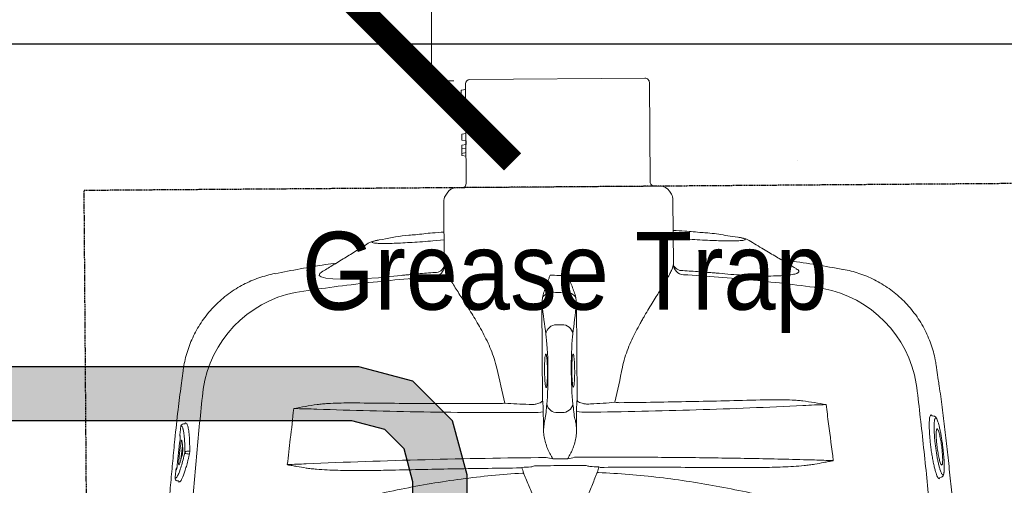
# Model space of a CAD drawing. Header units: millimetres. Extents: x 1277566 to 1493426, y 1039116 to 1145896.
# Tile 10 of 152: x 1281718 to 1282173, y 1134343 to 1134558. Entities that reach past the tile are written whole.
import ezdxf

# ---------------------------------------------------------------- set-up
doc = ezdxf.new("R2010")
doc.units = ezdxf.units.MM
doc.header["$PDMODE"] = 67
doc.linetypes.add('11aa1PB-bd$0$11aa1PB-af$0$TRATTEGGIATA', pattern=[0.75, 0.5, -0.25])
for name, color, linetype, lineweight in [('A - TEXT', 7, 'Continuous', 13), ('CKD Dimensions', 3, 'Continuous', 0), ('CKD Equipments', 252, 'Continuous', 0), ('CKD-Equipements', 252, 'Continuous', 0)]:
    doc.layers.add(name, color=color, linetype=linetype, lineweight=lineweight)
for name, color, linetype in [('EQUI.', 4, 'Continuous'), ('FAINTEQUIP', 253, 'Continuous'), ('kitchen equip1', 8, 'Continuous')]:
    doc.layers.add(name, color=color, linetype=linetype)
doc.styles.add('STYLE1', font='GOTHIC.TTF', dxfattribs={"width": 0.9})
doc.styles.add('text', font='GOTHICBI.TTF')
doc.dimstyles.new('CKD 6', dxfattribs={"dimtxt": 90, "dimasz": 75, "dimexe": 0, "dimexo": 6, "dimgap": 7.5, "dimtad": 0, "dimdec": 0, "dimzin": 1, "dimdsep": 46, "dimtxsty": 'text', "dimblk": 'ARCHTICK', "dimcen": 54, "dimdle": 0.0015, "dimclrd": 256, "dimclre": 256, "dimclrt": 256, "dimazin": 0, "dimtfac": 1, "dimtdec": 0, "dimtix": 1, "dimtmove": 0, "dimatfit": 3, "dimfxl": 1, "dimlwd": -1, "dimlwe": -1, "dimarcsym": 0})

# ---------------------------------------------------------------- blocks, each defined once
blk = doc.blocks.new('G$C728151F9')
at = {"layer": 'CKD Equipments'}
h = blk.add_hatch(color=111, dxfattribs=at)
h.dxf.hatch_style = 1
h.paths.add_polyline_path([(350, 500), (50, 500), (25, 493.3), (6.7, 475), (0, 450), (0, 50), (6.7, 25), (25, 6.7), (50, 0), (350, 0), (375, 6.7), (393.3, 25), (400, 50), (400, 450), (393.3, 475), (375, 493.3)])
h.paths.add_polyline_path([(346.71, 475), (53.29, 475), (37.94, 470.89), (29.11, 462.06), (25, 446.71), (25, 53.29), (29.11, 37.94), (37.94, 29.11), (53.29, 25), (346.71, 25), (362.06, 29.11), (370.89, 37.94), (375, 53.29), (375, 446.71), (370.89, 462.06), (362.06, 470.89)], flags=16)
at = {"layer": 'kitchen equip1'}
for points in [[(350, 500), (50, 500), (25, 493.3), (6.7, 475), (0, 450), (0, 50), (6.7, 25), (25, 6.7), (50, 0), (350, 0), (375, 6.7), (393.3, 25), (400, 50), (400, 450), (393.3, 475), (375, 493.3)], [(346.71, 475), (53.29, 475), (37.94, 470.89), (29.11, 462.06), (25, 446.71), (25, 53.29), (29.11, 37.94), (37.94, 29.11), (53.29, 25), (346.71, 25), (362.06, 29.11), (370.89, 37.94), (375, 53.29), (375, 446.71), (370.89, 462.06), (362.06, 470.89)]]:
    blk.add_lwpolyline(points, close=True, dxfattribs=at)
blk = doc.blocks.new('G$C4DC229AB')
at = {"linetype": 'Continuous', "lineweight": 0}
for p, q in [((142.15, 398.56), (141.8, 398.93)), ((142.15, 398.56), (142.58, 398.61)), ((120.79, 379.68), (121.25, 378.92)), ((121.17, 378.3), (121.15, 378.54)), ((121.55, 378.18), (121.17, 378.3)), ((106.05, 371.39), (101.16, 366.72)), ((101.17, 366.71), (101.18, 366.7)), ((90.56, 305.78), (90.55, 305.78)), ((106.87, 257.73), (109.66, 252.44)), ((211.61, 241.67), (175.73, 215.3)), ((134.48, 240.87), (110.51, 223.25)), ((124.81, 233.77), (122.08, 238.1)), ((221.5, 237.73), (220.24, 239.45)), ((185.16, 202.46), (221.05, 228.84)), ((108.85, 221.15), (108.23, 219.66)), ((108.81, 214.77), (164.68, 138.75)), ((175.73, 215.3), (173.45, 213.3)), ((188.86, 213.52), (187.38, 215.52)), ((109.97, 209.82), (72.9, 182.58)), ((182.57, 200.89), (185.16, 202.46)), ((120.45, 114.52), (72.47, 179.78)), ((173.28, 137.84), (197.23, 155.44)), ((190.91, 144.45), (187.59, 148.35)), ((123.24, 114.09), (160.31, 141.33)), ((169.18, 136.74), (170.79, 136.89)), ((148.88, 132.93), (150.29, 131.59)), ((150.25, 133.94), (151.12, 132.2)), ((150.29, 131.59), (151.12, 132.2)), ((138.17, 125.06), (141.72, 127.67)), ((141.72, 127.67), (143.13, 126.33)), ((143.13, 126.33), (145.34, 127.95)), ((144.47, 129.7), (145.82, 130.68)), ((144.47, 129.7), (145.34, 127.95)), ((145.82, 130.68), (147.23, 129.34)), ((147.23, 129.34), (150.29, 131.59)), ((147.36, 131.82), (148.35, 130.16)), ((138.44, 122.95), (138.08, 124.81)), ((204.09, 125.09), (205.11, 124.08)), ((126.94, 114.32), (138.34, 122.7)), ((132.82, 118.64), (131.35, 120.05)), ((132.62, 118.83), (132.61, 118.84)), ((123.24, 114.09), (125.13, 115.48)), ((126.61, 114.36), (125.44, 115.48)), ((350.25, 113.58), (349.98, 114.03)), ((335.52, 106.08), (341.24, 109.32)), ((336.53, 109.28), (336, 110.01)), ((337.11, 110.55), (337.52, 110)), ((350.24, 113.6), (350.29, 113.5)), ((326.27, 101.07), (326.17, 101.72)), ((327.53, 100.25), (327.41, 100.36)), ((328.65, 100.15), (328.65, 100.15)), ((246.09, 94.18), (246.09, 94.2)), ((307.42, 86.09), (313.34, 89.36)), ((307.41, 86.12), (307.41, 86.1))]:
    blk.add_line(p, q, dxfattribs=at)
at = {"linetype": 'Continuous', "lineweight": 0, "flags": 128}
for points in [[(232.94, 111.21), (233.88, 110.85), (234.76, 111.12), (234.78, 112.31), (233.96, 114.35), (232.35, 117.17), (230.02, 120.64), (227.05, 124.69), (223.52, 129.17), (219.53, 133.97), (216.03, 138), (212.37, 142.05), (212.37, 142.05), (212.37, 142.05)], [(126.62, 114.35), (126.62, 114.35), (126.61, 114.36)]]:
    blk.add_lwpolyline(points, dxfattribs=at)
at = {"linetype": 'Continuous', "lineweight": 0}
for centre, radius, start, end in [((151.82, 326.43), 53.92, 135.3748, 205.244), ((158.97, 358.1), 7.29, 324.3588, 324.6815), ((235.18, 260.07), 8.99, 100.0275, 103.4738), ((214.56, 263.49), 16.71, 15.2673, 17.5312), ((130.87, 243.3), 4.49, 330.9915, 39.5157), ((131.51, 244.84), 4.96, 306.7844, 32.2627), ((198.96, 236.92), 18.59, 24.1177, 39.0922), ((216.2, 236.75), 4.86, 33.7128, 114.7504), ((245.64, 245.83), 8.99, 329.1567, 332.6031), ((217.72, 234.68), 4.86, 317.8802, 38.9177), ((242.75, 225.14), 16.71, 55.0993, 57.3633), ((212.72, 218.16), 18.61, 33.5423, 48.4961), ((113.47, 219.22), 5, 126.3153, 157.279), ((112.84, 217.73), 5, 157.279, 216.3153), ((191.29, 218.52), 4.93, 134.2324, 217.4683), ((108.78, 211.43), 2, 306.3153, 36.3153), ((178.55, 211.36), 5.45, 159.2, 215.9211), ((192.89, 216.35), 4.93, 215.1623, 298.3982), ((182.25, 206.33), 5.45, 216.7095, 273.4306), ((74.09, 180.97), 2, 126.3153, 216.3153), ((200.16, 151.44), 4.96, 40.3635, 126.3057), ((198.72, 151.54), 4.17, 31.7986, 110.9861), ((161.49, 139.72), 2, 36.3153, 126.3153), ((168.71, 141.72), 5, 216.3153, 275.3515), ((170.32, 141.87), 5, 275.3515, 306.3153), ((138.32, 124.86), 0.25, 125.4289, 192.0182), ((138.19, 122.9), 0.25, 305.9988, 10.3815), ((122.06, 115.7), 2, 216.3153, 306.3153), ((125.28, 115.28), 0.25, 46.3153, 127.2347), ((126.79, 114.53), 0.25, 226.3153, 305.5125), ((335.6, 109.75), 0.473, 32.4941, 97.8846), ((337.54, 110.82), 0.508, 142.6681, 211.8797), ((336.66, 109.47), 1.01, 322.573, 31.9316), ((345.91, 111.08), 0.994, 254.11, 300.2765), ((349.38, 113.09), 0.996, 299.7489, 24.151), ((284.09, 146.47), 53.92, 227.387, 297.2553), ((337.33, 109.79), 0.945, 212.441, 277.967), ((328.17, 101.02), 1, 230.8806, 299.2006), ((328.16, 101.02), 0.993, 230.9683, 299.5346), ((332.01, 103.18), 0.999, 299.0794, 344.4694)]:
    blk.add_arc(centre, radius, start, end, dxfattribs=at)
for centre, major_axis, ratio, start_param, end_param in [((247.09, 257.86), (-31.39, 42.71), 0.145844, 1.228323, 1.311182), ((211.73, 231.88), (-31.39, 42.71), 0.145844, 4.984033, 5.21302), ((291.81, 290.15), (95.09, 69.89), 0.087489, 2.411328, 2.459054), ((207.36, 237.72), (12.09, 8.88), 0.087489, 5.55292, 5.975743), ((247.09, 257.86), (-31.39, 42.71), 0.145844, 1.830411, 1.913269), ((201, 232.86), (16.12, 11.84), 0.087489, 3.696821, 5.600646), ((291.25, 290.9), (95.09, 69.89), 0.087489, 3.824132, 3.871858), ((216.01, 225.96), (12.09, 8.88), 0.087489, 0.30744, 0.730265), ((209.47, 221.34), (16.12, 11.84), 0.087489, 0.682539, 2.586364), ((211.73, 231.88), (-31.39, 42.71), 0.145844, 4.211758, 4.440687), ((31.11, 93.2), (192.12, 141.21), 0.087489, 0.555229, 0.6567), ((25.46, 100.88), (192.12, 141.21), 0.087489, 5.626486, 5.727956)]:
    blk.add_ellipse(centre, major_axis=major_axis, ratio=ratio, start_param=start_param, end_param=end_param, dxfattribs=at)
for points, knots in [([(256.01, 500.32), (255.76, 500.17), (254.9, 499.64), (252.98, 498.25), (250.36, 496.25), (247.9, 494.28), (245.8, 492.56), (243.45, 490.61), (240.64, 488.26), (237.26, 485.42), (233.65, 482.39), (230.21, 479.51), (227.11, 476.92), (223.86, 474.22), (219.76, 470.8), (214.77, 466.67), (208.89, 461.78), (202.91, 456.81), (196.06, 451.1), (188.41, 444.69), (180, 437.59), (171.6, 430.45), (163.23, 423.26), (154.92, 416.08), (146.68, 408.87), (138.54, 401.66), (130.55, 394.48), (122.76, 387.37), (115.24, 380.36), (109.62, 375.03), (106.66, 372.12), (105.98, 371.46)], [0, 0, 0, 0, 0.00345, 0.046619, 0.089766, 0.112425, 0.13508, 0.158154, 0.181221, 0.209069, 0.237397, 0.25624, 0.275086, 0.294404, 0.313726, 0.346115, 0.37852, 0.411676, 0.44484, 0.491581, 0.538367, 0.585123, 0.633242, 0.681401, 0.729516, 0.779903, 0.830337, 0.880732, 0.93264, 0.98459, 1, 1, 1, 1]), ([(113.45, 364.31), (120.29, 370.66), (127.18, 376.97), (141.06, 389.49), (148.05, 395.7), (169.17, 414.19), (183.45, 426.33), (197.93, 438.28)], [0, 0, 0, 0, 0.25, 0.25, 0.5, 0.5, 1, 1, 1, 1]), ([(139.39, 398.82), (139.31, 398.79), (139, 398.66), (138.22, 398.18), (137.09, 397.41), (135.76, 396.4), (134.3, 395.22), (132.75, 393.9), (131.14, 392.47), (129.51, 390.98), (127.91, 389.44), (126.39, 387.92), (124.97, 386.44), (123.72, 385.07), (122.65, 383.81), (121.84, 382.75), (121.37, 382.07), (121.27, 381.84), (121.25, 381.8)], [0, 0, 0, 0, 0.024652, 0.093115, 0.161575, 0.22959, 0.297606, 0.365358, 0.433111, 0.501455, 0.569803, 0.639058, 0.708314, 0.778292, 0.84826, 0.918899, 0.989527, 1, 1, 1, 1]), ([(142.85, 398.13), (142.83, 398.04), (142.79, 397.77), (142.38, 397.04), (141.67, 395.98), (140.66, 394.68), (139.4, 393.2), (137.92, 391.57), (136.26, 389.84), (134.48, 388.08), (132.63, 386.33), (130.77, 384.66), (128.95, 383.1), (127.22, 381.7), (125.64, 380.5), (124.25, 379.52), (123.08, 378.79), (122.14, 378.31), (121.75, 378.23), (121.55, 378.18)], [0, 0, 0, 0, 0.033748, 0.0943765, 0.1550059, 0.2164046, 0.2778011, 0.3394988, 0.401186, 0.4625018, 0.5238027, 0.5842501, 0.6446877, 0.7043114, 0.7639324, 0.8229043, 0.8818778, 0.9409376, 1, 1, 1, 1]), ([(122.04, 380.98), (122.23, 381.06), (122.67, 381.26), (123.65, 381.87), (124.88, 382.72), (126.28, 383.78), (127.79, 385), (129.38, 386.35), (131, 387.8), (132.61, 389.31), (134.17, 390.85), (135.66, 392.37), (137, 393.83), (138.18, 395.19), (139.14, 396.39), (139.83, 397.36), (140.07, 397.8), (140.18, 398)], [0, 0, 0, 0, 0.051259, 0.120283, 0.188472, 0.25666, 0.324296, 0.39193, 0.459615, 0.527293, 0.595995, 0.664696, 0.734631, 0.804571, 0.875351, 0.946131, 1, 1, 1, 1]), ([(141.8, 398.93), (141.66, 399.06), (141.36, 399.32), (140.83, 399.37), (140.36, 399.3), (140, 399.19), (139.72, 399.05), (139.31, 398.79)], [0, 0, 0, 0, 0.189682, 0.383118, 0.601033, 0.910563, 1, 1, 1, 1]), ([(140.18, 398), (140.22, 398.06), (140.41, 398.4), (140.52, 398.83), (140.37, 399.11), (139.95, 399.09), (139.54, 398.9), (139.39, 398.82)], [0, 0, 0, 0, 0.05833, 0.302284, 0.613601, 0.849253, 1, 1, 1, 1]), ([(142.58, 398.61), (142.63, 398.62), (142.86, 398.66), (142.94, 398.49), (142.87, 398.21), (142.85, 398.13)], [0, 0, 0, 0, 0.164294, 0.743142, 1, 1, 1, 1]), ([(124.93, 385.11), (124.95, 385.16), (125.08, 385.47), (125.98, 386.59), (127.57, 388.35), (129.58, 390.36), (131.72, 392.32), (133.74, 394.03), (135.46, 395.32), (136.14, 395.67), (136.48, 395.84)], [0, 0, 0, 0, 0.025718, 0.168563, 0.309104, 0.450813, 0.590944, 0.727665, 0.867111, 1, 1, 1, 1]), ([(136.89, 395.36), (136.77, 395.13), (136.5, 394.59), (135.3, 393.12), (133.57, 391.24), (131.49, 389.21), (129.34, 387.29), (127.4, 385.74), (125.94, 384.72), (125.44, 384.51), (125.23, 384.43)], [0, 0, 0, 0, 0.104326, 0.2390748, 0.3747463, 0.5100267, 0.6439516, 0.7758487, 0.9059011, 1, 1, 1, 1]), ([(136.48, 395.84), (136.63, 395.89), (137.02, 396.01), (137.18, 395.84), (136.93, 395.43), (136.89, 395.36)], [0, 0, 0, 0, 0.3430891, 0.88625, 1, 1, 1, 1]), ([(124.67, 384.35), (124.65, 384.39), (124.6, 384.51), (124.79, 384.87), (124.93, 385.11)], [0, 0, 0, 0, 0.292267, 1, 1, 1, 1]), ([(125.23, 384.43), (125.14, 384.38), (124.8, 384.21), (124.73, 384.29), (124.67, 384.35)], [0, 0, 0, 0, 0.273671, 1, 1, 1, 1]), ([(121.27, 381.84), (121.03, 381.52), (120.82, 381.19), (120.7, 380.81), (120.61, 380.2), (120.73, 379.84), (120.79, 379.68)], [0, 0, 0, 0, 0.040319, 0.556981, 0.79767, 1, 1, 1, 1]), ([(121.25, 381.8), (121.15, 381.61), (120.93, 381.18), (120.97, 380.98), (120.99, 380.87)], [0, 0, 0, 0, 0.460027, 1, 1, 1, 1]), ([(120.99, 380.87), (121.06, 380.81), (121.21, 380.68), (121.59, 380.78), (121.88, 380.89), (121.96, 380.94), (122.04, 380.98)], [0, 0, 0, 0, 0.435282, 0.87053, 0.887642, 1, 1, 1, 1]), ([(121.15, 378.54), (121.14, 378.56), (121.12, 378.65), (121.2, 378.81), (121.25, 378.92)], [0, 0, 0, 0, 0.362557, 1, 1, 1, 1]), ([(232.94, 269.28), (230.33, 273.22), (227.8, 277.22), (222.89, 285.3), (220.51, 289.39), (213.61, 301.78), (209.32, 310.17), (203.27, 322.94), (201.32, 327.22), (197.54, 335.85), (195.71, 340.18), (190.38, 353.24), (187.05, 362.01), (183.89, 370.83)], [0, 0, 0, 0, 0.125, 0.125, 0.25, 0.25, 0.5, 0.5, 0.625, 0.625, 0.75, 0.75, 1, 1, 1, 1]), ([(101.15, 366.73), (100.56, 366.15), (99.05, 364.68), (96.84, 362.08), (94.53, 359), (92.45, 355.74), (90.55, 352.21), (88.87, 348.44), (87.47, 344.45), (86.4, 340.42), (85.66, 336.36), (85.24, 332.31), (85.13, 328.29), (85.32, 324.31), (85.8, 320.41), (86.56, 316.6), (87.58, 312.89), (88.87, 309.33), (89.85, 306.95), (90.46, 305.79), (90.48, 305.74)], [0, 0, 0, 0, 0.037673, 0.095878, 0.154189, 0.212585, 0.271048, 0.33568, 0.39959, 0.46265, 0.524915, 0.586431, 0.647228, 0.707328, 0.766741, 0.825471, 0.883514, 0.940856, 0.997479, 1, 1, 1, 1]), ([(164.92, 353.89), (164.86, 353.93), (164.81, 353.97), (164.76, 354), (164.75, 354.01), (164.74, 354.02), (164.73, 354.02)], [0, 0, 0, 0, 0.0002012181, 0.0002012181, 0.0002012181, 0.0002381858, 0.0002381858, 0.0002381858, 0.0002381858]), ([(164.89, 353.86), (164.85, 353.9), (164.8, 353.95), (164.75, 354), (164.74, 354.01), (164.73, 354.02), (164.73, 354.02)], [0, 0, 0, 0, 0.0002027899, 0.0002027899, 0.0002027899, 0.000241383, 0.000241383, 0.000241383, 0.000241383]), ([(164.92, 353.89), (164.99, 353.84), (165.05, 353.78), (165.19, 353.66), (165.26, 353.6), (165.45, 353.43), (165.58, 353.31), (165.98, 352.95), (166.23, 352.71), (167.01, 351.99), (167.53, 351.5), (169.08, 350.05), (170.11, 349.07), (171.13, 348.08)], [0, 0, 0, 0, 0.03125, 0.03125, 0.0625, 0.0625, 0.125, 0.125, 0.25, 0.25, 0.5, 0.5, 1, 1, 1, 1]), ([(233.68, 256.19), (228.15, 263.75), (222.66, 271.32), (214.49, 282.68), (211.77, 286.47), (206.37, 294.06), (203.67, 297.85), (198.31, 305.44), (195.65, 309.23), (190.35, 316.8), (187.72, 320.57), (179.87, 331.88), (174.7, 339.39), (169.6, 346.88)], [0, 0, 0, 0, 0.25, 0.25, 0.375, 0.375, 0.5, 0.5, 0.625, 0.625, 0.75, 0.75, 1, 1, 1, 1]), ([(171.13, 348.08), (171.72, 347.51), (172.29, 346.92), (173.42, 345.72), (173.97, 345.11), (175.6, 343.26), (176.66, 342.01), (179.8, 338.2), (181.83, 335.61), (185.83, 330.37), (187.8, 327.72), (191.71, 322.38), (193.64, 319.69), (195.57, 316.99)], [0, 0, 0, 0, 0.0625, 0.0625, 0.125, 0.125, 0.25, 0.25, 0.5, 0.5, 0.75, 0.75, 1, 1, 1, 1]), ([(161.9, 310.15), (159.9, 312.77), (157.93, 315.41), (155.09, 319.45), (154.16, 320.81), (152.81, 322.87), (152.37, 323.57), (151.51, 324.97), (151.09, 325.68), (150.69, 326.4)], [0, 0, 0, 0, 0.5, 0.5, 0.75, 0.75, 0.875, 0.875, 1, 1, 1, 1]), ([(152.33, 327.74), (157.42, 321.42), (162.51, 315.02), (172.7, 302.08), (177.8, 295.54), (188, 282.32), (193.11, 275.64), (203.28, 262.2), (208.34, 255.44), (213.38, 248.64)], [0, 0, 0, 0, 0.25, 0.25, 0.5, 0.5, 0.75, 0.75, 1, 1, 1, 1]), ([(195.57, 316.99), (201.32, 308.9), (207.12, 300.81), (218.76, 284.66), (224.61, 276.59), (230.5, 268.52)], [0, 0, 0, 0, 0.5, 0.5, 1, 1, 1, 1]), ([(200.92, 258.38), (194.45, 267.08), (187.96, 275.76), (174.95, 293.02), (168.43, 301.61), (161.9, 310.15)], [0, 0, 0, 0, 0.5, 0.5, 1, 1, 1, 1]), ([(90.52, 305.76), (94.11, 298.31), (98.28, 289.68), (102.92, 281.29), (103.57, 280.13)], [0, 0, 0, 0, 0.861575, 1, 1, 1, 1]), ([(135.7, 247.49), (132.82, 252.07), (127.06, 261.23), (118.78, 275.16), (110.73, 289.22), (105.61, 298.7), (103.06, 303.44)], [0, 0, 0, 0, 0.249615, 0.499229, 0.749614, 1, 1, 1, 1]), ([(126.2, 259.3), (126.2, 259.3), (125.13, 260.75), (123.51, 264.08), (120.4, 268.88), (117.23, 273.86), (113.99, 278.57), (110.99, 282.66), (108.35, 285.93), (106.12, 288.33), (104.4, 289.75), (103.27, 290.06), (102.75, 289.54), (102.86, 288.5), (102.9, 288.13)], [0, 0, 0, 0, 0.000001, 0.07749, 0.156459, 0.25141, 0.349211, 0.444694, 0.543101, 0.640433, 0.740837, 0.840407, 0.943195, 1, 1, 1, 1]), ([(102.84, 288.08), (102.98, 286.58), (103.3, 283.06), (103.83, 277.23), (104.45, 270.29), (104.88, 265.37), (105.1, 262.76)], [0, 0, 0, 0, 0.1790671, 0.418189, 0.6906263, 1, 1, 1, 1]), ([(244.94, 271.55), (243.36, 271.3), (242.34, 271.05), (241.31, 270.8), (240.29, 270.55), (239.27, 270.3), (238.24, 270.05), (237.22, 269.8), (236.2, 269.55), (235.17, 269.3), (234.65, 269.17), (234.13, 269.05), (233.61, 268.92)], [0, 0, 0, 0, 0.00319655, 0.00319655, 0.00319655, 0.00639307, 0.00639307, 0.00639307, 0.00958958, 0.00958958, 0.00958958, 0.01121538, 0.01121538, 0.01121538, 0.01121538]), ([(105.1, 262.76), (105.11, 262.55), (105.17, 262.07), (105.33, 261.44), (105.61, 260.56), (106.03, 259.51), (106.48, 258.53), (106.74, 258.02)], [0, 0, 0, 0, 0.095307, 0.229075, 0.409095, 0.722588, 1, 1, 1, 1]), ([(122.08, 238.1), (121.22, 239.47), (119.48, 242.25), (116.94, 246.18), (114.52, 249.84), (112.3, 253.1), (110.29, 255.94), (108.58, 258.23), (107.22, 259.91), (106.27, 260.9), (105.74, 261.19), (105.66, 260.76), (105.99, 259.67), (106.58, 258.38), (106.87, 257.73)], [0, 0, 0, 0, 0.082182, 0.166764, 0.247017, 0.329479, 0.412022, 0.496967, 0.579727, 0.664898, 0.747476, 0.832441, 0.915021, 1, 1, 1, 1]), ([(233.61, 262.78), (234.77, 261.16), (235.94, 259.55), (238.28, 256.33), (240.63, 253.11), (242.99, 249.91), (245.37, 246.71), (246.57, 245.12), (247.76, 243.53)], [0, 0, 0, 0, 0.25, 0.25, 0.5, 0.75, 0.75, 1, 1, 1, 1]), ([(126.2, 259.29), (126.2, 259.29), (126.2, 259.29), (126.2, 259.3), (126.2, 259.3), (126.2, 259.3)], [0, 0, 0, 0, 0.341802, 0.948176, 1, 1, 1, 1]), ([(126.2, 259.29), (126.2, 259.29), (126.2, 259.29), (126.2, 259.29), (126.2, 259.29), (126.2, 259.29), (126.2, 259.29)], [0, 0, 0, 0, 0.000000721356, 0.000000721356, 0.000000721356, 0.000001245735, 0.000001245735, 0.000001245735, 0.000001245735]), ([(134.34, 246.16), (132.96, 248.34), (131.59, 250.52), (129.56, 253.8), (128.54, 255.45), (127.37, 257.37), (126.87, 258.19), (126.53, 258.74), (126.37, 259.02), (126.2, 259.29)], [0, 0, 0, 0, 0.5, 0.5, 0.75, 0.875, 0.9375, 0.9375, 1, 1, 1, 1]), ([(202.13, 256.39), (201.94, 256.69), (201.74, 257.02), (201.34, 257.69), (201.13, 258.03), (200.92, 258.38)], [0, 0, 0, 0, 0.5, 0.5, 1, 1, 1, 1]), ([(109.66, 252.44), (110.84, 250.03), (112.4, 246.82), (114.44, 243.71), (114.94, 242.94)], [0, 0, 0, 0, 0.753677, 1, 1, 1, 1]), ([(232.91, 253.6), (232.43, 253.54), (231.96, 253.45), (231.03, 253.23), (230.57, 253.11), (229.21, 252.7), (228.32, 252.38), (226.57, 251.67), (225.72, 251.28), (224.07, 250.38), (223.27, 249.88), (222.52, 249.3)], [0, 0, 0, 0, 0.125, 0.125, 0.25, 0.25, 0.5, 0.5, 0.75, 0.75, 1, 1, 1, 1]), ([(232.91, 253.6), (233.45, 253.67), (233.98, 253.73), (235.05, 253.87), (235.58, 253.94), (236.11, 254.01)], [0, 0, 0, 0, 0.5, 0.5, 1, 1, 1, 1]), ([(253.62, 241.7), (253.9, 242.15), (254.17, 242.61), (254.45, 243.07), (254.99, 243.97), (255.53, 244.88), (256.08, 245.78), (256.62, 246.68), (257.17, 247.58), (257.71, 248.48), (258.25, 249.39), (258.8, 250.29), (259.34, 251.19)], [0.0002616, 0.0002616, 0.0002616, 0.0002616, 0.00188464, 0.00188464, 0.00188464, 0.00508207, 0.00508207, 0.00508207, 0.00827951, 0.00827951, 0.00827951, 0.01147698, 0.01147698, 0.01147698, 0.01147698]), ([(186.93, 249.71), (185.53, 249.07), (184.12, 248.52), (181.25, 247.54), (179.8, 247.12), (176.93, 246.38), (175.51, 246.06), (172.67, 245.5), (171.26, 245.26), (168.46, 244.83), (167.07, 244.65), (165.01, 244.4), (164.32, 244.32), (162.97, 244.18), (162.3, 244.11), (158.98, 243.79), (156.43, 243.59), (152.79, 243.32), (151.6, 243.24), (149.87, 243.12), (149.3, 243.08), (148.19, 243), (147.65, 242.96), (144.99, 242.76), (143.06, 242.6), (140.91, 242.37), (140.5, 242.32), (139.7, 242.22), (139.31, 242.17), (138.22, 242.01), (137.57, 241.89), (135.83, 241.51), (134.98, 241.22), (134.48, 240.87)], [0, 0, 0, 0, 0.0625, 0.0625, 0.125, 0.125, 0.1875, 0.1875, 0.25, 0.25, 0.3125, 0.3125, 0.34375, 0.34375, 0.375, 0.375, 0.5, 0.5, 0.5625, 0.5625, 0.59375, 0.59375, 0.625, 0.625, 0.75, 0.75, 0.78125, 0.78125, 0.8125, 0.8125, 0.875, 0.875, 1, 1, 1, 1]), ([(219.12, 245.86), (219.44, 246.28), (219.89, 246.77), (220.74, 247.63), (221.06, 247.94), (221.74, 248.59), (222.12, 248.94), (222.52, 249.3)], [0, 0, 0, 0, 0.5, 0.5, 0.75, 0.75, 1, 1, 1, 1]), ([(238.79, 245.6), (239.01, 246.09), (239.24, 246.58), (239.69, 247.56), (239.91, 248.05), (240.14, 248.53)], [0, 0, 0, 0, 0.5, 0.5, 1, 1, 1, 1]), ([(114.96, 242.96), (116.27, 240.67), (118.47, 236.83), (120.9, 233.12), (121.89, 231.62)], [0, 0, 0, 0, 0.593547, 1, 1, 1, 1]), ([(210.73, 245.82), (210.98, 245.35), (211.19, 244.89), (211.52, 244), (211.63, 243.59), (211.78, 242.85), (211.81, 242.54), (211.79, 242.14), (211.77, 242.02), (211.72, 241.87), (211.7, 241.83), (211.66, 241.74), (211.64, 241.7), (211.61, 241.67)], [0, 0, 0, 0, 0.25, 0.25, 0.5, 0.5, 0.75, 0.75, 0.875, 0.875, 0.9375, 0.9375, 1, 1, 1, 1]), ([(215.92, 244.52), (215.5, 244.22), (215.1, 243.93), (214.3, 243.37), (213.9, 243.11), (213.16, 242.62), (212.82, 242.39), (212.17, 241.99), (211.87, 241.82), (211.61, 241.67)], [0, 0, 0, 0, 0.25, 0.25, 0.5, 0.5, 0.75, 0.75, 1, 1, 1, 1]), ([(231.59, 236.97), (232.36, 237.51), (233.07, 238.12), (234.42, 239.43), (235.05, 240.13), (236.25, 241.58), (236.82, 242.33), (237.62, 243.52), (237.88, 243.92), (238.36, 244.74), (238.59, 245.16), (238.79, 245.6)], [0, 0, 0, 0, 0.25, 0.25, 0.5, 0.5, 0.75, 0.75, 0.875, 0.875, 1, 1, 1, 1]), ([(308.88, 157.37), (297.6, 171.63), (286.34, 186.11), (263.88, 215.5), (252.67, 230.42), (241.5, 245.56)], [0, 0, 0, 0, 0.5, 0.5, 1, 1, 1, 1]), ([(231.59, 236.97), (231.12, 236.69), (230.68, 236.44), (229.85, 235.98), (229.46, 235.77), (228.38, 235.21), (227.78, 234.93), (227.29, 234.75)], [0, 0, 0, 0, 0.25, 0.25, 0.5, 0.5, 1, 1, 1, 1]), ([(252.31, 238.84), (258.25, 230.83), (264.2, 222.83), (276.14, 206.91), (282.12, 198.98), (288.11, 191.07)], [0, 0, 0, 0, 0.5, 0.5, 1, 1, 1, 1]), ([(336.04, 163.82), (328.57, 169.47), (321.19, 175.26), (310.32, 184.25), (306.73, 187.29), (299.63, 193.47), (296.12, 196.61), (285.74, 206.19), (279.01, 212.79), (269.25, 223.08), (266.06, 226.57), (259.81, 233.67), (256.75, 237.28), (253.76, 240.95)], [0, 0, 0, 0, 0.25, 0.25, 0.375, 0.375, 0.5, 0.5, 0.75, 0.75, 0.875, 0.875, 1, 1, 1, 1]), ([(195.44, 227.9), (195.61, 228.11), (195.97, 228.55), (197.31, 229.74), (199.06, 231.17), (200.86, 232.53), (202.67, 233.84), (204.44, 235.05), (206.07, 236.05), (207.03, 236.59), (207.21, 236.61), (207.23, 236.62)], [0, 0, 0, 0, 0.12873, 0.257, 0.385042, 0.513035, 0.593354, 0.721934, 0.850956, 0.980313, 1, 1, 1, 1]), ([(207.23, 236.62), (207.41, 236.67), (207.79, 236.79), (207.55, 236.34), (206.68, 235.45), (205.21, 234.19), (203.53, 232.85), (202.38, 231.99), (201.9, 231.64)], [0, 0, 0, 0, 0.154069, 0.335329, 0.515993, 0.696154, 0.875965, 1, 1, 1, 1]), ([(198.32, 229.17), (198.03, 228.98), (197.12, 228.38), (196.07, 227.81), (195.3, 227.52), (195.39, 227.77), (195.44, 227.9)], [0, 0, 0, 0, 0.138476, 0.425595, 0.712972, 1, 1, 1, 1]), ([(201.9, 231.64), (201.69, 231.48), (200.79, 230.82), (199.88, 230.19), (198.91, 229.53), (198.62, 229.35), (198.32, 229.17)], [0, 0, 0, 0, 0.170805, 0.715603, 0.716948, 1, 1, 1, 1]), ([(221.05, 228.84), (221.27, 229.04), (221.52, 229.27), (222.1, 229.77), (222.41, 230.03), (223.1, 230.59), (223.47, 230.89), (224.24, 231.49), (224.64, 231.79), (225.05, 232.1)], [0, 0, 0, 0, 0.25, 0.25, 0.5, 0.5, 0.75, 0.75, 1, 1, 1, 1]), ([(224.74, 226.75), (224.37, 227.14), (223.99, 227.47), (223.24, 228.05), (222.89, 228.28), (222.23, 228.64), (221.93, 228.77), (221.55, 228.86), (221.43, 228.88), (221.27, 228.88), (221.22, 228.88), (221.13, 228.86), (221.09, 228.85), (221.05, 228.84)], [0, 0, 0, 0, 0.25, 0.25, 0.5, 0.5, 0.75, 0.75, 0.875, 0.875, 0.9375, 0.9375, 1, 1, 1, 1]), ([(228.23, 228.44), (233.21, 221.61), (238.14, 214.76), (247.92, 201.06), (252.77, 194.2), (262.35, 180.5), (267.07, 173.68), (276.39, 160.08), (280.97, 153.31), (285.49, 146.57)], [0, 0, 0, 0, 0.25, 0.25, 0.5, 0.5, 0.75, 0.75, 1, 1, 1, 1]), ([(202.86, 217.68), (202.88, 217.75), (202.95, 217.93), (203.81, 218.78), (205.3, 220.06), (207, 221.41), (208.82, 222.77), (210.68, 224.09), (212.59, 225.36), (214.12, 226.28), (214.64, 226.48), (214.89, 226.58)], [0, 0, 0, 0, 0.060949, 0.185979, 0.310678, 0.434944, 0.512562, 0.636279, 0.760031, 0.884002, 1, 1, 1, 1]), ([(214.89, 226.58), (214.91, 226.59), (215.25, 226.75), (215.28, 226.57), (214.87, 225.99), (213.73, 224.92), (212.06, 223.53), (210.5, 222.32), (209.59, 221.64), (209.37, 221.48)], [0, 0, 0, 0, 0.012552, 0.198689, 0.385047, 0.571255, 0.757017, 0.942123, 1, 1, 1, 1]), ([(209.37, 221.48), (208.89, 221.13), (207.7, 220.27), (205.9, 219.05), (204.23, 218.01), (203.12, 217.45), (202.63, 217.33), (202.8, 217.59), (202.86, 217.68)], [0, 0, 0, 0, 0.132098, 0.323568, 0.515413, 0.707812, 0.900839, 1, 1, 1, 1]), ([(233.81, 213.64), (233.53, 213.95), (233.26, 214.25), (232.75, 214.84), (232.5, 215.12), (232.26, 215.39)], [0, 0, 0, 0, 0.5, 0.5, 1, 1, 1, 1]), ([(173.45, 213.3), (172.85, 212.63), (172.3, 211.91), (171.25, 210.43), (170.75, 209.67), (169.75, 208.12), (169.25, 207.35), (168.49, 206.17), (168.24, 205.77), (167.73, 204.98), (167.47, 204.58), (167.21, 204.18)], [0, 0, 0, 0, 0.25, 0.25, 0.5, 0.5, 0.75, 0.75, 0.875, 0.875, 1, 1, 1, 1]), ([(271.55, 160.97), (265.34, 169.75), (259.09, 178.54), (246.51, 196.1), (240.18, 204.87), (233.81, 213.64)], [0, 0, 0, 0, 0.5, 0.5, 1, 1, 1, 1]), ([(182.57, 200.89), (181.75, 200.51), (180.9, 200.2), (179.18, 199.64), (178.3, 199.39), (176.53, 198.9), (175.64, 198.65), (174.29, 198.28), (173.84, 198.15), (172.93, 197.9), (172.47, 197.78), (172.01, 197.65)], [0, 0, 0, 0, 0.25, 0.25, 0.5, 0.5, 0.75, 0.75, 0.875, 0.875, 1, 1, 1, 1]), ([(197.23, 155.44), (197.74, 155.83), (198.28, 156.56), (199.16, 158.11), (199.47, 158.71), (199.95, 159.71), (200.12, 160.07), (200.45, 160.8), (200.62, 161.18), (201.49, 163.16), (202.22, 164.97), (203.4, 167.94), (203.8, 168.98), (204.65, 171.14), (205.09, 172.25), (206.43, 175.66), (207.38, 178.03), (209.45, 182.92), (210.56, 185.44), (213.08, 190.58), (214.44, 193.14), (216.77, 196.88), (217.6, 198.12), (219.37, 200.54), (220.32, 201.73), (221.35, 202.88)], [0, 0, 0, 0, 0.125, 0.125, 0.1875, 0.1875, 0.21875, 0.21875, 0.25, 0.25, 0.375, 0.375, 0.4375, 0.4375, 0.5, 0.5, 0.625, 0.625, 0.75, 0.75, 0.875, 0.875, 0.9375, 0.9375, 1, 1, 1, 1]), ([(313.39, 89.28), (316.67, 91.07), (323.79, 94.94), (334.04, 100.8), (343.83, 106.52), (352.52, 111.69), (361.35, 117.02), (370.31, 122.51), (379.38, 128.11), (388.64, 133.9), (398.06, 139.83), (407.61, 145.91), (416.15, 151.39), (423.64, 156.22), (430.12, 160.41), (436.59, 164.6), (443.31, 168.94), (448.96, 172.6), (453.52, 175.53), (457.31, 177.97), (461.31, 180.53), (465.02, 182.9), (468.08, 184.87), (470.64, 186.52), (472.92, 188.02), (475.17, 189.53), (476.41, 190.42), (481.57, 194.26)], [0, 0, 0, 0, 0.063316, 0.137046, 0.187379, 0.237747, 0.288072, 0.337874, 0.387718, 0.437523, 0.488782, 0.540075, 0.591317, 0.625909, 0.660493, 0.695746, 0.730982, 0.771161, 0.791716, 0.812265, 0.841912, 0.872106, 0.896195, 0.920292, 0.944907, 0.969526, 1, 1, 1, 1]), ([(288.11, 191.07), (290.11, 188.44), (292.1, 185.79), (296.03, 180.47), (297.97, 177.8), (301.77, 172.41), (303.64, 169.7), (306.34, 165.57), (307.23, 164.17), (308.5, 162.06), (308.92, 161.36), (309.73, 159.93), (310.12, 159.21), (310.49, 158.47)], [0, 0, 0, 0, 0.25, 0.25, 0.5, 0.5, 0.75, 0.75, 0.875, 0.875, 0.9375, 0.9375, 1, 1, 1, 1]), ([(283.72, 145.41), (283.15, 146), (282.6, 146.61), (281.51, 147.86), (280.98, 148.48), (279.41, 150.39), (278.39, 151.68), (275.39, 155.6), (273.45, 158.27), (271.55, 160.97)], [0, 0, 0, 0, 0.125, 0.125, 0.25, 0.25, 0.5, 0.5, 1, 1, 1, 1]), ([(404.61, 157.08), (388.88, 146.83), (373.03, 136.83), (349.08, 122.19), (341.06, 117.37), (324.97, 107.86), (316.89, 103.17), (308.79, 98.54)], [0, 0, 0, 0, 0.5, 0.5, 0.75, 0.75, 1, 1, 1, 1]), ([(310.49, 158.47), (311.13, 157.2), (311.76, 155.92), (312.7, 153.99), (313.01, 153.35), (313.47, 152.39), (313.62, 152.06), (313.85, 151.58), (313.92, 151.42), (314.03, 151.18), (314.07, 151.1), (314.14, 150.93), (314.18, 150.85), (314.21, 150.77)], [0, 0, 0, 0, 0.5, 0.5, 0.75, 0.75, 0.875, 0.875, 0.9375, 0.9375, 0.96875, 0.96875, 1, 1, 1, 1]), ([(212.37, 142.05), (212.16, 142.3), (211.94, 142.54), (211.52, 143.02), (210.88, 143.75), (209.4, 145.44), (208.13, 146.9), (205.6, 149.82), (203.93, 151.78), (202.26, 153.74)], [0, 0, 0, 0, 0.0625, 0.0625, 0.125, 0.25, 0.5, 0.5, 1, 1, 1, 1]), ([(247.59, 106.79), (243.84, 110.63), (236.34, 118.32), (225.34, 130.18), (214.5, 142.27), (207.46, 150.52), (203.94, 154.65)], [0, 0, 0, 0, 0.249615, 0.499229, 0.749615, 1, 1, 1, 1]), ([(314.21, 150.77), (314.23, 150.7), (314.24, 150.64), (314.26, 150.58), (314.27, 150.57), (314.27, 150.56), (314.28, 150.55)], [0, 0, 0, 0, 0.0001941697, 0.0001941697, 0.0001941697, 0.0002311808, 0.0002311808, 0.0002311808, 0.0002311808]), ([(184.67, 146.21), (185.81, 144.81), (188.62, 141.39), (191.63, 138.14), (193.42, 136.21)], [0, 0, 0, 0, 0.406128, 1, 1, 1, 1]), ([(205.11, 124.08), (205.63, 123.61), (206.66, 122.68), (207.62, 122.02), (208.06, 121.96), (207.97, 122.52), (207.32, 123.7), (206.16, 125.46), (204.5, 127.76), (202.41, 130.51), (199.92, 133.65), (197.13, 137.08), (194.11, 140.72), (191.98, 143.21), (190.91, 144.45)], [0, 0, 0, 0, 0.082617, 0.165235, 0.248974, 0.332713, 0.416293, 0.499873, 0.583402, 0.66693, 0.750192, 0.833453, 0.916727, 1, 1, 1, 1]), ([(212.37, 142.05), (212.37, 142.05), (212.37, 142.05), (212.37, 142.05), (212.37, 142.05), (212.37, 142.05), (212.37, 142.05)], [0.00000000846, 0.00000000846, 0.00000000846, 0.00000000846, 0.000000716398, 0.000000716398, 0.000000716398, 0.000001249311, 0.000001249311, 0.000001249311, 0.000001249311]), ([(212.37, 142.05), (212.37, 142.05), (212.37, 142.05), (212.37, 142.05), (212.37, 142.05), (212.37, 142.05)], [0, 0, 0, 0, 0.051824, 0.658198, 1, 1, 1, 1]), ([(193.4, 136.19), (194.03, 135.43), (197.4, 131.37), (201.09, 127.91), (204.09, 125.09)], [0, 0, 0, 0, 0.187713, 1, 1, 1, 1]), ([(205.35, 123.86), (205.53, 123.67), (206.07, 123.17), (206.98, 122.38), (207.88, 121.7), (208.65, 121.2), (209.16, 120.96), (209.36, 120.88)], [0, 0, 0, 0, 0.100787, 0.407598, 0.731303, 0.895894, 1, 1, 1, 1]), ([(209.36, 120.88), (211.35, 120.09), (215.32, 118.47), (221.37, 115.97), (227.25, 113.52), (231.09, 111.91), (232.89, 111.15)], [0, 0, 0, 0, 0.253353, 0.510138, 0.769176, 1, 1, 1, 1]), ([(225.5, 114.25), (226.66, 113.04), (233.28, 106.11), (240.28, 99.56), (246.05, 94.16)], [0, 0, 0, 0, 0.174606, 1, 1, 1, 1]), ([(337.14, 111.13), (337.38, 111.23), (337.61, 111.33), (338.08, 111.52), (338.77, 111.81), (339.43, 112.08), (340.72, 112.6), (341.54, 112.91), (343.09, 113.48), (343.81, 113.73), (345.18, 114.18), (345.8, 114.36), (347.49, 114.82), (348.38, 114.99), (349.19, 115.02), (349.34, 115.02), (349.6, 115), (349.71, 114.98), (350, 114.89), (350.13, 114.8), (350.19, 114.67)], [0, 0, 0, 0, 0.03125, 0.03125, 0.0625, 0.125, 0.125, 0.25, 0.25, 0.375, 0.375, 0.5, 0.5, 0.75, 0.75, 0.8125, 0.8125, 0.875, 0.875, 1, 1, 1, 1]), ([(349.98, 114.03), (349.97, 114.07), (349.93, 114.16), (349.93, 114.29), (349.96, 114.4), (350, 114.46), (350.03, 114.48), (350.03, 114.48), (350.03, 114.48)], [0, 0, 0, 0, 0.175463, 0.400939, 0.589495, 0.747071, 0.890518, 1, 1, 1, 1]), ([(350.19, 114.67), (350.18, 114.66), (350.18, 114.62), (350.12, 114.55), (350.03, 114.48), (350.03, 114.48)], [0, 0, 0, 0, 0.3650586, 0.9797373, 1, 1, 1, 1]), ([(326.17, 101.72), (326.34, 102.07), (326.69, 102.76), (328.26, 104.39), (329.9, 105.84), (331.57, 107.22), (333.11, 108.44), (334.73, 109.63), (335.53, 110.22)], [0, 0, 0, 0, 0.21968, 0.439192, 0.658685, 0.696773, 0.849384, 1, 1, 1, 1]), ([(335.53, 110.22), (335.64, 110.3), (335.76, 110.38), (336.03, 110.55), (336.17, 110.63), (336.46, 110.8), (336.61, 110.87), (336.89, 111.01), (337.02, 111.08), (337.14, 111.13)], [0, 0, 0, 0, 0.25, 0.25, 0.5, 0.5, 0.75, 0.75, 1, 1, 1, 1]), ([(347.86, 112.42), (347.38, 112.34), (346.27, 112.13), (343.82, 111.35), (340.84, 110.26), (338.59, 109.32), (337.46, 108.85)], [0, 0, 0, 0, 0.220226, 0.504612, 0.749666, 1, 1, 1, 1]), ([(339.46, 108.66), (339.9, 108.83), (340.32, 108.99), (341.12, 109.28), (341.5, 109.41), (342.55, 109.76), (343.16, 109.92), (343.66, 110.03)], [0, 0, 0, 0, 0.25, 0.25, 0.5, 0.5, 1, 1, 1, 1]), ([(343.66, 110.03), (343.77, 110.05), (343.83, 110.04), (343.81, 109.96), (343.79, 109.93), (343.71, 109.84), (343.66, 109.79), (343.52, 109.67), (343.43, 109.61), (343.24, 109.47), (343.12, 109.39), (342.89, 109.23), (342.76, 109.15), (342.49, 108.99), (342.35, 108.91), (342.21, 108.83)], [0, 0, 0, 0, 0.25, 0.25, 0.375, 0.375, 0.5, 0.5, 0.625, 0.625, 0.75, 0.75, 0.875, 0.875, 1, 1, 1, 1]), ([(344.32, 109.45), (344.53, 109.57), (344.75, 109.69), (345.05, 109.85), (345.15, 109.9), (345.34, 109.99), (345.43, 110.04), (345.61, 110.11), (345.69, 110.15), (345.83, 110.21), (345.9, 110.23), (346.07, 110.29), (346.15, 110.31), (346.19, 110.3)], [0, 0, 0, 0, 0.25, 0.25, 0.375, 0.375, 0.5, 0.5, 0.625, 0.625, 0.75, 0.75, 1, 1, 1, 1]), ([(346.41, 110.23), (346.99, 110.56), (347.57, 110.89), (348.15, 111.22), (348.72, 111.56), (349.3, 111.89), (349.88, 112.22)], [0, 0, 0, 0, 0.002, 0.002, 0.002, 0.003999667, 0.003999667, 0.003999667, 0.003999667]), ([(349.88, 112.22), (349.74, 112.34), (349.47, 112.58), (348.73, 112.61), (348, 112.45), (347.86, 112.42)], [0, 0, 0, 0, 0.4433, 0.896253, 1, 1, 1, 1]), ([(337.46, 108.85), (336.51, 108.15), (334.58, 106.72), (332.18, 104.78), (330.27, 103.07), (329.57, 102.24), (329.23, 101.84)], [0, 0, 0, 0, 0.240852, 0.487107, 0.75984, 1, 1, 1, 1]), ([(335.61, 105.1), (335.47, 105.02), (335.33, 104.94), (335.06, 104.8), (334.92, 104.73), (334.67, 104.61), (334.55, 104.55), (334.33, 104.46), (334.23, 104.42), (333.97, 104.33), (333.85, 104.31), (333.77, 104.33), (333.76, 104.34), (333.77, 104.39), (333.79, 104.43), (333.83, 104.47)], [0, 0, 0, 0, 0.125, 0.125, 0.25, 0.25, 0.375, 0.375, 0.5, 0.5, 0.75, 0.75, 0.875, 0.875, 1, 1, 1, 1]), ([(333.83, 104.47), (333.98, 104.64), (334.16, 104.83), (334.56, 105.23), (334.79, 105.45), (335.55, 106.12), (336.15, 106.62), (336.84, 107.17)], [0, 0, 0, 0, 0.25, 0.25, 0.5, 0.5, 1, 1, 1, 1]), ([(342.21, 108.83), (341.63, 108.5), (341.05, 108.17), (340.47, 107.84), (338.86, 106.93), (337.24, 106.01), (335.61, 105.1)], [0, 0, 0, 0, 0.002, 0.002, 0.002, 0.00758254, 0.00758254, 0.00758254, 0.00758254]), ([(336.84, 107.17), (336.91, 107.22), (337, 107.29), (337.18, 107.42), (337.28, 107.49), (337.5, 107.63), (337.61, 107.7), (337.85, 107.84), (337.97, 107.91), (338.22, 108.05), (338.34, 108.12), (338.59, 108.25), (338.71, 108.32), (338.94, 108.43), (339.06, 108.49), (339.27, 108.58), (339.37, 108.62), (339.46, 108.66)], [0, 0, 0, 0, 0.125, 0.125, 0.25, 0.25, 0.375, 0.375, 0.5, 0.5, 0.625, 0.625, 0.75, 0.75, 0.875, 0.875, 1, 1, 1, 1]), ([(326.53, 101.12), (326.48, 101.1), (326.34, 101.05), (326.3, 101.06), (326.27, 101.07)], [0, 0, 0, 0, 0.370215, 1, 1, 1, 1]), ([(326.53, 101.12), (326.54, 101.12), (326.54, 101.12), (326.55, 101.13), (326.57, 101.13), (326.68, 101.11), (326.79, 101.06), (326.84, 101), (326.84, 101)], [0, 0, 0, 0, 0.014276, 0.209132, 0.380371, 0.579352, 0.841929, 1, 1, 1, 1]), ([(326.84, 101), (326.88, 100.95), (327.09, 100.72), (327.27, 100.51), (327.41, 100.36)], [0, 0, 0, 0, 0.205831, 1, 1, 1, 1]), ([(329.23, 101.84), (329.17, 101.77), (328.91, 101.49), (328.66, 101.06), (328.41, 100.49), (328.57, 100.27), (328.65, 100.15)], [0, 0, 0, 0, 0.074197, 0.28708, 0.641001, 1, 1, 1, 1]), ([(328.65, 100.15), (329.23, 100.48), (329.81, 100.8), (330.39, 101.13), (331.1, 101.52), (331.8, 101.92), (332.5, 102.31)], [0, 0, 0, 0, 0.002, 0.002, 0.002, 0.004411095, 0.004411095, 0.004411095, 0.004411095]), ([(332.5, 102.51), (332.51, 102.54), (332.56, 102.6), (332.68, 102.71), (332.73, 102.75), (332.85, 102.85), (332.92, 102.89), (333.06, 103), (333.15, 103.05), (333.32, 103.17), (333.41, 103.22), (333.7, 103.41), (333.91, 103.53), (334.12, 103.65)], [0, 0, 0, 0, 0.25, 0.25, 0.375, 0.375, 0.5, 0.5, 0.625, 0.625, 0.75, 0.75, 1, 1, 1, 1]), ([(246.02, 94.11), (246.04, 94.09), (246.96, 93.17), (248.96, 91.51), (252.02, 89.18), (255.27, 87.09), (258.66, 85.24), (262.31, 83.59), (266.18, 82.18), (270.25, 81.06), (274.34, 80.27), (278.43, 79.81), (282.49, 79.67), (286.5, 79.84), (290.45, 80.3), (294.3, 81.04), (298.05, 82.06), (301.66, 83.33), (304.8, 84.66), (306.67, 85.67), (307.43, 86.08)], [0, 0, 0, 0, 0.001134, 0.05921, 0.117416, 0.175724, 0.234114, 0.292568, 0.357035, 0.420781, 0.483687, 0.545808, 0.607185, 0.667848, 0.727816, 0.787098, 0.845698, 0.903609, 0.960817, 1, 1, 1, 1])]:
    blk.add_open_spline(points, degree=3, knots=knots, dxfattribs=at)
for points in [[(152.26, 342.32), (156.42, 346.21), (160.59, 350.1), (164.73, 354.02)], [(169.6, 346.88), (168.01, 349.25), (166.38, 351.63), (164.73, 354.02)], [(145.7, 336.18), (147.9, 338.21), (150.09, 340.26), (152.26, 342.32)], [(150.69, 326.4), (148.91, 329.6), (147.28, 332.88), (145.7, 336.18)], [(145.7, 336.18), (147.91, 333.31), (150.13, 330.5), (152.33, 327.74)], [(233.08, 268.81), (232.27, 268.4), (231.47, 268.15), (230.68, 267.89)], [(233.04, 269.09), (233.03, 269.16), (232.99, 269.23), (232.94, 269.28)], [(233.08, 268.81), (233.07, 268.9), (233.06, 269), (233.04, 269.09)], [(233.01, 264.4), (233.2, 263.86), (233.4, 263.32), (233.61, 262.78)], [(202.13, 256.39), (197.04, 254.22), (191.97, 251.99), (186.93, 249.71)], [(233.68, 256.19), (234.5, 255.48), (235.31, 254.75), (236.11, 254.01)], [(236.11, 254.01), (237.45, 252.18), (238.79, 250.36), (240.14, 248.53)], [(210.29, 246.54), (209.96, 246.94), (209.63, 247.34), (209.31, 247.74)], [(210.73, 245.82), (210.62, 246.08), (210.47, 246.32), (210.29, 246.54)], [(222.52, 249.3), (220.32, 247.71), (218.12, 246.11), (215.92, 244.52)], [(241.5, 245.56), (241.06, 246.56), (240.6, 247.55), (240.14, 248.53)], [(247.76, 243.53), (248.21, 243.17), (248.67, 242.81), (249.13, 242.47)], [(225.05, 232.1), (227.23, 233.72), (229.41, 235.34), (231.59, 236.97)], [(251.76, 239.21), (252.25, 239.89), (252.73, 240.57), (253.36, 241.22)], [(253.61, 241.1), (253.53, 241.14), (253.44, 241.18), (253.36, 241.22)], [(253.76, 240.95), (253.73, 241.02), (253.68, 241.07), (253.61, 241.1)], [(225.3, 226.12), (225.15, 226.36), (224.96, 226.57), (224.74, 226.75)], [(226.16, 224.82), (225.87, 225.25), (225.58, 225.68), (225.3, 226.12)], [(221.35, 202.88), (225.03, 207.01), (228.67, 211.18), (232.26, 215.39)], [(174.13, 208.16), (174.78, 207.33), (176.09, 205.67), (177.28, 203.94), (177.88, 203.07)], [(172.01, 197.65), (171.27, 198.78), (169.79, 201.04), (168.07, 203.13), (167.21, 204.18)], [(314.28, 150.55), (312.48, 152.86), (310.67, 155.13), (308.88, 157.37)], [(314.28, 150.55), (310.8, 148.64), (307.34, 146.7), (303.89, 144.74)], [(285.49, 146.57), (287.46, 143.65), (289.48, 140.7), (291.55, 137.74)], [(291.55, 137.74), (288.88, 140.23), (286.24, 142.76), (283.72, 145.41)], [(303.89, 144.74), (299.74, 142.47), (295.63, 140.13), (291.55, 137.74)], [(334.12, 103.65), (337.53, 105.57), (340.92, 107.5), (344.32, 109.45)], [(346.19, 110.3), (346.28, 110.28), (346.36, 110.26), (346.41, 110.23)], [(332.5, 102.31), (332.48, 102.37), (332.48, 102.43), (332.5, 102.51)]]:
    blk.add_open_spline(points, degree=3, dxfattribs=at)
at = {"layer": 'EQUI.'}
blk.add_line((61.9, 259.03, 4454.19), (61.95, 259.07, 4454.19), dxfattribs=at)
blk.add_line((61.9, 259.03, 4454.19), (61.95, 259.07, 4454.19), dxfattribs=at)
at = {"layer": 'FAINTEQUIP', "color": 4, "linetype": '11aa1PB-bd$0$11aa1PB-af$0$TRATTEGGIATA'}
for p, q in [((774.14, 373.1, 0.04), (266.5, 0, 0.04)), ((266.5, 0, 0.04), (0, 362.6, 0.04))]:
    blk.add_line(p, q, dxfattribs=at)
blk = doc.blocks.new('_ARCHTICK')
at = {"color": 0, "linetype": 'ByBlock', "const_width": 0.15}
blk.add_lwpolyline([(-0.5, -0.5), (0.5, 0.5)], dxfattribs=at)
blk = doc.blocks.new('*D67')
at = {"layer": 'CKD Dimensions', "transparency": 16777216}
for p, q in [((1281917.96, 1135444.64), (1281908.08, 1135444.64)), ((1281918.46, 1134530.07), (1281908.08, 1134530.07))]:
    blk.add_line(p, q, dxfattribs=at)
at = {"layer": 'CKD Dimensions', "color": 30, "transparency": 16777216}
for p, q in [((1281908.08, 1135444.64), (1281908.08, 1135131.86)), ((1281908.08, 1134530.07), (1281908.08, 1134842.84))]:
    blk.add_line(p, q, dxfattribs=at)
at = {"layer": 'Defpoints', "color": 0, "transparency": 16777216}
for p in [(1281908.08, 1135444.64), (1281923.96, 1135444.64), (1281924.46, 1134530.07)]:
    blk.add_point(p, dxfattribs=at)
at = {"layer": 'CKD Dimensions', "color": 30, "transparency": 16777216, "xscale": 75, "yscale": 75, "zscale": 75}
for p, rotation in [((1281908.08, 1135444.64), 90), ((1281908.08, 1134530.07), 270)]:
    blk.add_blockref('_ARCHTICK', p, dxfattribs=dict(at, rotation=rotation))
at = {"layer": 'CKD Dimensions', "transparency": 16777216, "insert": (1281908.08, 1134987.35), "char_height": 60, "attachment_point": 5, "rotation": 90, "style": 'text'}
blk.add_mtext("915 [3']", dxfattribs=at)

msp = doc.modelspace()

# ---------------------------------------------------------------- linework, layer by layer
at = {"layer": 'kitchen equip1'}
msp.add_line((1280609.61, 1134547.1192), (1282765.4107, 1134547.1192), dxfattribs=at)

# ---------------------------------------------------------------- block references
at = {"layer": 'CKD Equipments', "ltscale": 0.25, "rotation": 234.1141489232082}
msp.add_blockref('G$C4DC229AB', (1281903.6885, 1134695.3754), dxfattribs=at)
at = {"layer": 'CKD-Equipements', "ltscale": 0.25, "rotation": 89.99999999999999}
msp.add_blockref('G$C728151F9', (1281924.5547, 1133997.788), dxfattribs=at)

# ---------------------------------------------------------------- texts
at = {"layer": 'A - TEXT', "insert": (1281969.724, 1134460.1856, 0), "char_height": 36, "width": 704.58912, "attachment_point": 2, "style": 'STYLE1'}
msp.add_mtext('Grease Trap', dxfattribs=at)

# ---------------------------------------------------------------- dimensions: what is measured, and where the dimension line sits
at = {"layer": 'CKD Dimensions'}
dim = msp.add_linear_dim(base=(1281908.0823, 1135444.6365), p1=(1281924.4577, 1134530.0703), p2=(1281923.9625, 1135444.6365), angle=90, dimstyle='CKD 6', override={"dimtxt": 60, "dimtxsty": 'text', "dimclrd": 30, "dimtix": 0, "dimatfit": 2}, dxfattribs=at)
dim.commit()
dim.dimension.update_dxf_attribs({"geometry": '*D67', "text_midpoint": (1281908.0823, 1134987.3534)})

doc.saveas('drawing.dxf')
